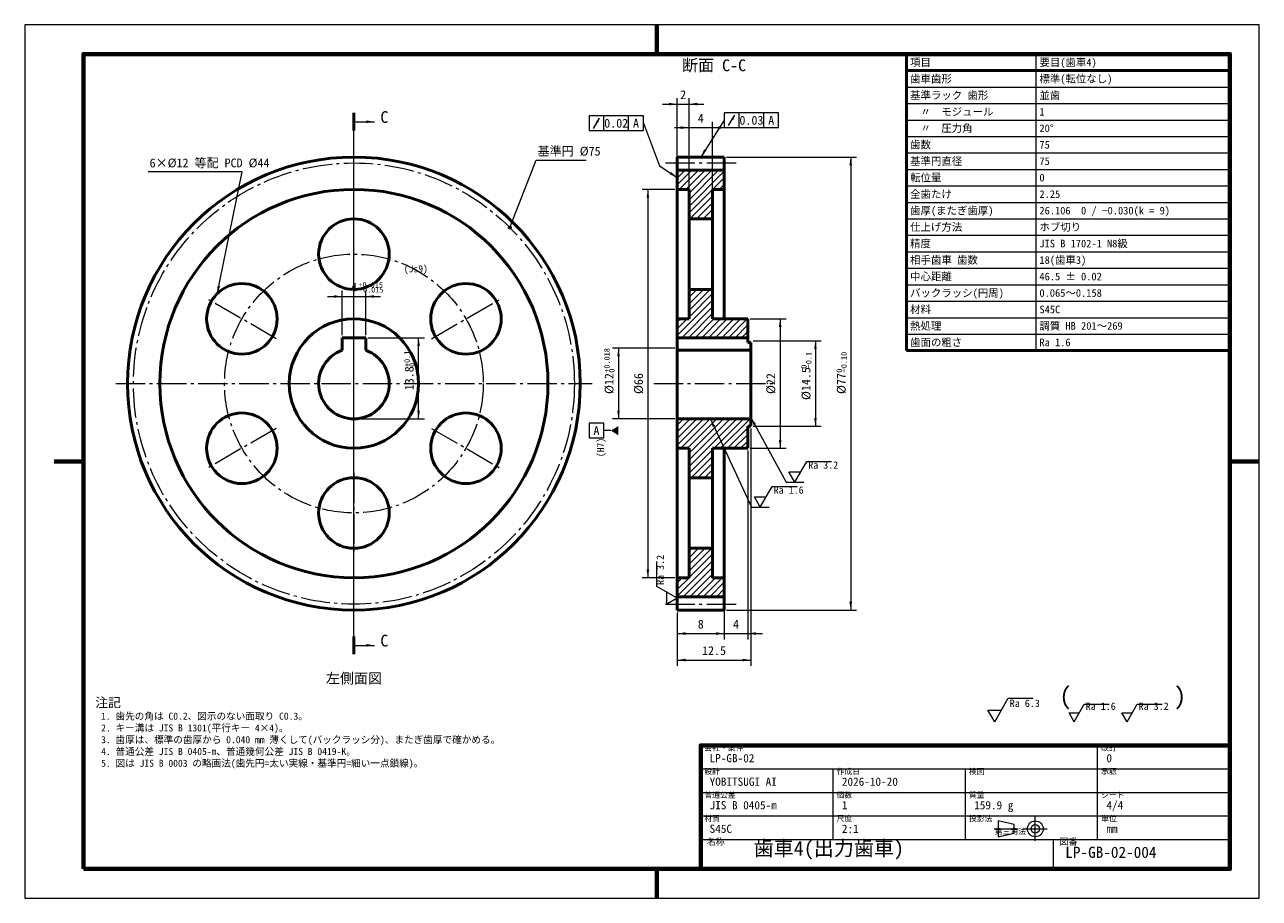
# Model space of a CAD drawing. Header units: millimetres. Extents: x 0 to 420, y 0 to 297.
import ezdxf
from ezdxf.enums import TextEntityAlignment as Align

# ---------------------------------------------------------------- set-up
doc = ezdxf.new("R2010")
doc.units = ezdxf.units.MM
doc.linetypes.add('GB_CENTER', pattern=[14, 10, -1.5, 1, -1.5])
for name, color, linetype, lineweight in [('BORDER', 7, 'Continuous', 70), ('CENTER', 7, 'GB_CENTER', 20), ('CUT', 7, 'Continuous', 50), ('DIM', 7, 'Continuous', 20), ('HATCH', 7, 'Continuous', 13), ('OUTLINE', 7, 'Continuous', 50), ('TEXT', 7, 'Continuous', 20), ('THIN', 7, 'Continuous', 20)]:
    doc.layers.add(name, color=color, linetype=linetype, lineweight=lineweight)
doc.styles.add('JP', font='msgothic.ttc')

msp = doc.modelspace()

# ---------------------------------------------------------------- linework, layer by layer
at = {"layer": 'BORDER'}
for p, q in [((215, 287), (215, 297)), ((10, 148.5), (20, 148.5)), ((410, 148.5), (420, 148.5)), ((215, 0), (215, 10))]:
    msp.add_line(p, q, dxfattribs=at)
for points in [[(20, 10), (410, 10), (410, 287), (20, 287)], [(230, 10), (410, 10), (410, 52), (230, 52)]]:
    msp.add_lwpolyline(points, close=True, dxfattribs=at)
at = {"layer": 'CENTER'}
for p, q in [((112, 86), (112, 264)), ((112, 94), (112, 256)), ((218, 250), (242, 250)), ((112, 205.5), (112, 232.5)), ((85.59, 190.25), (62.2, 203.75)), ((138.41, 190.25), (161.8, 203.75)), ((31, 175), (193, 175)), ((214, 175), (255, 175)), ((85.59, 159.75), (62.2, 146.25)), ((138.41, 159.75), (161.8, 146.25)), ((112, 144.5), (112, 117.5)), ((218, 100), (242, 100)), ((343.8, 19.55), (343.8, 27.65)), ((329.85, 23.6), (337.95, 23.6)), ((339.75, 23.6), (347.85, 23.6))]:
    msp.add_line(p, q, dxfattribs=at)
for radius in [75, 44]:
    msp.add_circle((112, 175), radius, dxfattribs=at)
at = {"layer": 'CUT'}
for p, q in [((112, 261), (112, 267)), ((112, 83), (112, 89))]:
    msp.add_line(p, q, dxfattribs=at)
at = {"layer": 'DIM'}
for p, q in [((217, 270), (231, 270)), ((222, 239.8), (222, 272)), ((226, 239.8), (226, 272)), ((193.45, 261.75), (195.55, 265.25)), ((197, 261), (197, 266)), ((205.46, 261), (205.46, 266)), ((239.45, 262.75), (241.55, 266.25)), ((243, 262), (243, 267)), ((251.46, 262), (251.46, 267)), ((112, 264), (119, 264)), ((210.46, 263.5), (216, 249)), ((221, 262), (239, 262)), ((226, 239.8), (226, 264)), ((238, 264.5), (230, 252)), ((234, 239.8), (234, 264)), ((238.8, 252), (283, 252)), ((281, 252), (281, 98)), ((165.03, 228.03), (174, 251)), ((174, 251), (190.98, 251)), ((216, 249), (222, 245)), ((74, 247), (42, 247)), ((65.49, 205.4), (74, 247)), ((221.2, 241), (210, 241)), ((212, 241), (212, 109)), ((108, 191.4), (108, 206.6)), ((116, 191.4), (116, 206.6)), ((103, 204.6), (121, 204.6)), ((246.8, 197), (259, 197)), ((257, 197), (257, 153)), ((116.8, 190.6), (136, 190.6)), ((134, 163), (134, 190.6)), ((247.8, 189.5), (271, 189.5)), ((269, 189.5), (269, 160.5)), ((221.2, 187), (200, 187)), ((202, 187), (202, 163)), ((112.8, 163), (136, 163)), ((221.2, 163), (200, 163)), ((233.25, 163), (247.25, 133)), ((247, 163.5), (259, 141.5)), ((247, 159.7), (247, 79)), ((247.8, 160.5), (271, 160.5)), ((199.4, 159), (197, 159)), ((238, 152.2), (238, 88)), ((246, 152.2), (246, 88)), ((246.8, 153), (259, 153)), ((262, 141.5), (266.04, 148.5)), ((266.04, 148.5), (274.52, 148.5)), ((262, 141.5), (259.98, 145)), ((259.98, 145), (264.02, 145)), ((250.25, 133), (254.29, 140)), ((254.29, 140), (262.77, 140)), ((259, 141.5), (265, 141.5)), ((250.25, 133), (248.23, 136.5)), ((248.23, 136.5), (252.27, 136.5)), ((247.25, 133), (253.25, 133)), ((215, 106.04), (215, 114.52)), ((221.2, 109), (210, 109)), ((222, 102), (215, 106.04)), ((218.5, 99.98), (218.5, 104.02)), ((222, 102), (218.5, 99.98)), ((222, 97.2), (222, 88)), ((222, 97.2), (222, 79)), ((238, 97.2), (238, 88)), ((238.8, 98), (283, 98)), ((222, 90), (238, 90)), ((233, 90), (251, 90)), ((112, 86), (119, 86)), ((222, 81), (247, 81)), ((330, 60), (334.62, 68)), ((334.62, 68), (343.1, 68)), ((330, 60), (327.69, 64)), ((327.69, 64), (332.31, 64)), ((357, 60), (355.27, 63)), ((355.27, 63), (358.73, 63)), ((357, 60), (360.46, 66)), ((360.46, 66), (368.94, 66)), ((375, 60), (373.27, 63)), ((373.27, 63), (376.73, 63)), ((375, 60), (378.46, 66)), ((378.46, 66), (386.94, 66))]:
    msp.add_line(p, q, dxfattribs=at)
for points in [[(192, 261), (210.46, 261), (210.46, 266), (192, 266)], [(238, 262), (256.46, 262), (256.46, 267), (238, 267)], [(192, 156.5), (197, 156.5), (197, 161.5), (192, 161.5)]]:
    msp.add_lwpolyline(points, close=True, dxfattribs=at)
msp.add_circle((165.03, 228.03), 0.5, dxfattribs=at)
for points in [[(222, 270), (219.2, 269.55), (219.2, 270.45)], [(226, 270), (228.8, 270.45), (228.8, 269.55)], [(195.55, 265.25), (195.11, 263.65), (194.34, 264.11)], [(241.55, 266.25), (241.11, 264.65), (240.34, 265.11)], [(119, 264), (116.2, 263.55), (116.2, 264.45)], [(226, 262), (223.2, 261.55), (223.2, 262.45)], [(234, 262), (236.8, 262.45), (236.8, 261.55)], [(230, 252), (231.13, 254.6), (231.89, 254.12)], [(281, 252), (281.45, 249.2), (280.55, 249.2)], [(222, 245), (219.42, 246.18), (219.92, 246.93)], [(212, 241), (212.45, 238.2), (211.55, 238.2)], [(65.49, 205.4), (65.61, 208.23), (66.5, 208.05)], [(108, 204.6), (105.2, 204.15), (105.2, 205.05)], [(116, 204.6), (118.8, 205.05), (118.8, 204.15)], [(257, 197), (257.45, 194.2), (256.55, 194.2)], [(134, 190.6), (134.45, 187.8), (133.55, 187.8)], [(269, 189.5), (269.45, 186.7), (268.55, 186.7)], [(202, 187), (202.45, 184.2), (201.55, 184.2)], [(134, 163), (133.55, 165.8), (134.45, 165.8)], [(202, 163), (201.55, 165.8), (202.45, 165.8)], [(202, 157.4), (202, 160.6), (199.4, 159)], [(233.25, 163), (234.84, 160.65), (234.03, 160.27)], [(247, 163.5), (248.74, 161.26), (247.95, 160.83)], [(269, 160.5), (268.55, 163.3), (269.45, 163.3)], [(257, 153), (256.55, 155.8), (257.45, 155.8)], [(212, 109), (211.55, 111.8), (212.45, 111.8)], [(281, 98), (280.55, 100.8), (281.45, 100.8)], [(222, 90), (224.8, 90.45), (224.8, 89.55)], [(238, 90), (235.2, 89.55), (235.2, 90.45)], [(238, 90), (235.2, 89.55), (235.2, 90.45)], [(246, 90), (248.8, 90.45), (248.8, 89.55)], [(119, 86), (116.2, 85.55), (116.2, 86.45)], [(222, 81), (224.8, 81.45), (224.8, 80.55)], [(247, 81), (244.2, 80.55), (244.2, 81.45)]]:
    msp.add_solid(points, dxfattribs=at)
at = {"layer": 'HATCH'}
for p, q in [((222, 242.56), (226.94, 247.5)), ((222, 244.83), (224.67, 247.5)), ((222, 247.09), (222.41, 247.5)), ((222.7, 241), (229.2, 247.5)), ((224.96, 241), (231.46, 247.5)), ((226, 237.51), (235.99, 247.5)), ((226, 239.78), (233.72, 247.5)), ((226, 235.25), (238, 247.25)), ((234.01, 241), (238, 244.99)), ((226, 232.99), (234, 240.99)), ((236.28, 241), (238, 242.72)), ((226.28, 231), (234, 238.72)), ((228.54, 231), (234, 236.46)), ((230.8, 231), (234, 234.2)), ((233.06, 231), (234, 231.94)), ((226, 199.85), (233.15, 207)), ((226, 202.11), (230.89, 207)), ((226, 204.38), (228.62, 207)), ((226, 206.64), (226.36, 207)), ((222, 191.33), (234, 203.33)), ((226, 197.59), (234, 205.59)), ((223.54, 190.6), (234, 201.06)), ((225.8, 190.6), (234, 198.8)), ((222, 193.59), (225.41, 197)), ((222, 195.85), (223.15, 197)), ((228.06, 190.6), (234.46, 197)), ((230.33, 190.6), (236.73, 197)), ((232.59, 190.6), (238.99, 197)), ((234.85, 190.6), (241.25, 197)), ((237.11, 190.6), (243.51, 197)), ((239.38, 190.6), (245.78, 197)), ((241.64, 190.6), (246, 194.96)), ((243.9, 190.6), (246, 192.7)), ((222, 154.08), (230.92, 163)), ((222, 156.34), (228.66, 163)), ((222, 158.6), (226.4, 163)), ((222, 160.86), (224.14, 163)), ((223.19, 153), (233.19, 163)), ((225.45, 153), (235.45, 163)), ((226, 146.76), (242.24, 163)), ((226, 149.03), (239.97, 163)), ((226, 151.29), (237.71, 163)), ((234.5, 153), (244.5, 163)), ((236.76, 153), (246.76, 163)), ((239.03, 153), (246, 159.97)), ((246.53, 160.5), (247, 160.97)), ((241.29, 153), (246, 157.71)), ((243.55, 153), (246, 155.45)), ((226, 144.5), (234, 152.5)), ((245.81, 153), (246, 153.19)), ((226.76, 143), (234, 150.24)), ((229.03, 143), (234, 147.97)), ((231.29, 143), (234, 145.71)), ((233.55, 143), (234, 143.45)), ((226, 111.28), (233.72, 119)), ((226, 113.54), (231.46, 119)), ((226, 115.8), (229.2, 119)), ((226, 118.06), (226.94, 119)), ((222, 102.75), (234, 114.75)), ((226, 109.01), (234, 117.01)), ((224.01, 102.5), (234, 112.49)), ((226.28, 102.5), (234, 110.22)), ((222, 105.01), (225.99, 109)), ((222, 107.28), (223.72, 109)), ((228.54, 102.5), (235.04, 109)), ((230.8, 102.5), (237.3, 109)), ((233.06, 102.5), (238, 107.44)), ((235.33, 102.5), (238, 105.17)), ((237.59, 102.5), (238, 102.91))]:
    msp.add_line(p, q, dxfattribs=at)
at = {"layer": 'OUTLINE'}
for p, q in [((300, 287), (410, 287)), ((300, 287), (300, 186.2)), ((410, 287), (410, 186.2)), ((300, 281.4), (410, 281.4)), ((222, 252), (238, 252)), ((222, 241), (222, 252)), ((238, 241), (238, 252)), ((222, 247.5), (238, 247.5)), ((112, 241), (112, 241)), ((226, 241), (222, 241)), ((226, 231), (226, 241)), ((234, 231), (234, 241)), ((238, 241), (234, 241)), ((226, 231), (234, 231)), ((226, 197), (226, 207)), ((226, 207), (234, 207)), ((234, 197), (234, 207)), ((112, 197), (112, 197)), ((222, 190.6), (222, 197)), ((226, 197), (222, 197)), ((238, 197), (234, 197)), ((238, 197), (246, 197)), ((246, 190.6), (246, 197)), ((108, 186.31), (108, 190.6)), ((108, 190.6), (116, 190.6)), ((116, 186.31), (116, 190.6)), ((222, 186.31), (222, 190.6)), ((246, 190.6), (222, 190.6)), ((246, 188.94), (246, 190.6)), ((222, 186.31), (247, 186.31)), ((246, 188.94), (247, 188.94)), ((247, 186.31), (247, 188.94)), ((300, 186.2), (410, 186.2)), ((46, 175), (46, 175)), ((90, 175), (90, 175)), ((134, 175), (134, 175)), ((178, 175), (178, 175)), ((222, 163), (247, 163)), ((222, 153), (222, 163)), ((246, 153), (246, 160.5)), ((246, 160.5), (247, 160.5)), ((247, 160.5), (247, 163)), ((112, 153), (112, 153)), ((226, 153), (222, 153)), ((226, 143), (226, 153)), ((234, 143), (234, 153)), ((238, 153), (234, 153)), ((238, 153), (246, 153)), ((226, 143), (234, 143)), ((226, 119), (234, 119)), ((226, 109), (226, 119)), ((234, 109), (234, 119)), ((112, 109), (112, 109)), ((226, 109), (222, 109)), ((222, 98), (222, 109)), ((238, 109), (234, 109)), ((238, 98), (238, 109)), ((222, 102.5), (238, 102.5)), ((222, 98), (238, 98))]:
    msp.add_line(p, q, dxfattribs=at)
for points in [[(222, 241), (222, 240.84), (222, 240.58), (222, 240.11), (222, 239.43), (222, 238.64), (222, 237.57), (222, 236.38), (222, 235.02), (222, 233.43), (222, 231.75), (222, 229.84), (222, 227.81), (222, 225.64), (222, 223.28), (222, 220.83), (222, 218.21), (222, 215.48), (222, 212.66), (222, 209.68), (222, 206.65), (222, 203.5), (222, 200.27), (222, 197)], [(238, 241), (238, 240.84), (238, 240.58), (238, 240.11), (238, 239.43), (238, 238.64), (238, 237.57), (238, 236.38), (238, 235.02), (238, 233.43), (238, 231.75), (238, 229.84), (238, 227.81), (238, 225.64), (238, 223.28), (238, 220.83), (238, 218.21), (238, 215.48), (238, 212.66), (238, 209.68), (238, 206.65), (238, 203.5), (238, 200.27), (238, 197)], [(226, 207), (226, 207.18), (226, 207.49), (226, 208.03), (226, 208.81), (226, 209.7), (226, 210.86), (226, 212.11), (226, 213.5), (226, 215.01), (226, 216.56), (226, 218.19), (226, 219.81), (226, 221.44), (226, 222.99), (226, 224.5), (226, 225.89), (226, 227.14), (226, 228.3), (226, 229.19), (226, 229.97), (226, 230.51), (226, 230.82), (226, 231)], [(234, 231), (234, 230.82), (234, 230.51), (234, 229.97), (234, 229.19), (234, 228.3), (234, 227.14), (234, 225.89), (234, 224.5), (234, 222.99), (234, 221.44), (234, 219.81), (234, 218.19), (234, 216.56), (234, 215.01), (234, 213.5), (234, 212.11), (234, 210.86), (234, 209.7), (234, 208.81), (234, 208.03), (234, 207.49), (234, 207.18), (234, 207)], [(222, 163), (222, 163.15), (222, 163.39), (222, 163.83), (222, 164.45), (222, 165.17), (222, 166.11), (222, 167.13), (222, 168.28), (222, 169.54), (222, 170.86), (222, 172.27), (222, 173.7), (222, 175.15), (222, 176.6), (222, 178.04), (222, 179.42), (222, 180.73), (222, 181.99), (222, 183.08), (222, 184.11), (222, 184.98), (222, 185.69), (222, 186.31)], [(247, 163), (247, 163.15), (247, 163.39), (247, 163.83), (247, 164.45), (247, 165.17), (247, 166.11), (247, 167.13), (247, 168.28), (247, 169.54), (247, 170.86), (247, 172.27), (247, 173.7), (247, 175.15), (247, 176.6), (247, 178.04), (247, 179.42), (247, 180.73), (247, 181.99), (247, 183.08), (247, 184.11), (247, 184.98), (247, 185.69), (247, 186.31)], [(246, 160.5), (246, 159.9), (246, 159.32), (246, 158.76), (246, 158.23), (246, 157.7), (246, 157.22), (246, 156.75), (246, 156.31), (246, 155.9), (246, 155.5), (246, 155.14), (246, 154.81), (246, 154.49), (246, 154.22), (246, 153.96), (246, 153.74), (246, 153.55), (246, 153.38), (246, 153.25), (246, 153.14), (246, 153.07), (246, 153.02), (246, 153)], [(222, 153), (222, 149.73), (222, 146.5), (222, 143.35), (222, 140.32), (222, 137.34), (222, 134.52), (222, 131.79), (222, 129.17), (222, 126.72), (222, 124.36), (222, 122.19), (222, 120.16), (222, 118.25), (222, 116.57), (222, 114.98), (222, 113.62), (222, 112.43), (222, 111.36), (222, 110.57), (222, 109.89), (222, 109.42), (222, 109.16), (222, 109)], [(238, 153), (238, 149.73), (238, 146.5), (238, 143.35), (238, 140.32), (238, 137.34), (238, 134.52), (238, 131.79), (238, 129.17), (238, 126.72), (238, 124.36), (238, 122.19), (238, 120.16), (238, 118.25), (238, 116.57), (238, 114.98), (238, 113.62), (238, 112.43), (238, 111.36), (238, 110.57), (238, 109.89), (238, 109.42), (238, 109.16), (238, 109)], [(226, 143), (226, 142.82), (226, 142.51), (226, 141.97), (226, 141.19), (226, 140.3), (226, 139.14), (226, 137.89), (226, 136.5), (226, 134.99), (226, 133.44), (226, 131.81), (226, 130.19), (226, 128.56), (226, 127.01), (226, 125.5), (226, 124.11), (226, 122.86), (226, 121.7), (226, 120.81), (226, 120.03), (226, 119.49), (226, 119.18), (226, 119)], [(234, 143), (234, 142.82), (234, 142.51), (234, 141.97), (234, 141.19), (234, 140.3), (234, 139.14), (234, 137.89), (234, 136.5), (234, 134.99), (234, 133.44), (234, 131.81), (234, 130.19), (234, 128.56), (234, 127.01), (234, 125.5), (234, 124.11), (234, 122.86), (234, 121.7), (234, 120.81), (234, 120.03), (234, 119.49), (234, 119.18), (234, 119)]]:
    msp.add_lwpolyline(points, dxfattribs=at)
for centre, radius in [((112, 175), 77), ((112, 219), 12), ((73.89, 197), 12), ((150.11, 197), 12), ((73.89, 153), 12), ((150.11, 153), 12), ((112, 131), 12)]:
    msp.add_circle(centre, radius, dxfattribs=at)
for radius, start, end in [(66, 90, 180), (66, 0, 90), (22, 90, 180), (22, 0, 90), (12, 109.4712, 70.5288), (66, 180, -90), (22, 180, -90), (66, -90, 0), (22, -90, 0)]:
    msp.add_arc((112, 175), radius, start, end, dxfattribs=at)
at = {"layer": 'THIN'}
for p, q in [((344, 287), (344, 186.2)), ((300, 275.8), (410, 275.8)), ((300, 270.2), (410, 270.2)), ((300, 264.6), (410, 264.6)), ((300, 259), (410, 259)), ((300, 253.4), (410, 253.4)), ((300, 247.8), (410, 247.8)), ((300, 242.2), (410, 242.2)), ((300, 236.6), (410, 236.6)), ((300, 231), (410, 231)), ((300, 225.4), (410, 225.4)), ((300, 219.8), (410, 219.8)), ((300, 214.2), (410, 214.2)), ((300, 208.6), (410, 208.6)), ((300, 203), (410, 203)), ((300, 197.4), (410, 197.4)), ((300, 191.8), (410, 191.8)), ((365, 44), (365, 52)), ((230, 44), (410, 44)), ((275, 36), (275, 44)), ((320, 36), (320, 44)), ((365, 36), (365, 44)), ((230, 36), (410, 36)), ((275, 28), (275, 36)), ((320, 28), (320, 36)), ((365, 28), (365, 36)), ((230, 28), (410, 28)), ((275, 20), (275, 28)), ((320, 20), (320, 28)), ((365, 20), (365, 28)), ((230, 20), (410, 20)), ((350, 10), (350, 20))]:
    msp.add_line(p, q, dxfattribs=at)
for points in [[(0, 0), (420, 0), (420, 297), (0, 297)], [(331.2, 20.9), (336.6, 22.16), (336.6, 25.04), (331.2, 26.3)]]:
    msp.add_lwpolyline(points, close=True, dxfattribs=at)
for radius in [2.7, 1.44]:
    msp.add_circle((343.8, 23.6), radius, dxfattribs=at)

# ---------------------------------------------------------------- texts
at = {"layer": 'DIM', "style": 'JP'}
for s, p in [('2', (224, 270.8)), ('4', (230, 262.8)), ('4', (112, 205.4)), ('8', (230, 90.8)), ('4', (242, 90.8)), ('12.5', (234.5, 81.8))]:
    msp.add_text(s, height=3, dxfattribs=at).set_placement(p, align=Align.BOTTOM_CENTER)
for s, p in [('0.02', (201.23, 263.5)), ('A', (207.96, 263.5)), ('0.03', (247.23, 264.5)), ('A', (253.96, 264.5)), ('A', (194.5, 159))]:
    msp.add_text(s, height=3, dxfattribs=at).set_placement(p, align=Align.MIDDLE_CENTER)
for s, height, p in [('基準円 Ø75', 3, (174.5, 251.6)), ('6×Ø12 等配 PCD Ø44', 3, (42.5, 247.6)), ('(Js9)', 2.4, (129, 212.1)), ('+0.015', 1.86, (113.54, 207.05)), ('−0.015', 1.86, (113.54, 205.4)), ('Ra 3.2', 2.5, (266.54, 145.3)), ('Ra 1.6', 2.5, (254.79, 136.8)), ('Ra 6.3', 2.5, (335.12, 64.3)), ('Ra 1.6', 2.5, (360.96, 63.3)), ('Ra 3.2', 2.5, (378.96, 63.3))]:
    msp.add_text(s, height=height, dxfattribs=at).set_placement(p, align=Align.BOTTOM_LEFT)
for s, height, p in [('+0.1', 1.86, (131.55, 180.63)), ('+0.018', 1.86, (199.55, 178.68)), ('−0.10', 1.86, (280.2, 178.68)), ('0', 1.86, (133.2, 180.63)), ('0', 1.86, (266.55, 180.03)), ('−0.1', 1.86, (268.2, 180.03)), ('0', 1.86, (201.2, 178.68)), ('0', 1.86, (278.55, 178.68)), ('(H7)', 2.4, (197.8, 150)), ('Ra 3.2', 2.5, (218.2, 106.54))]:
    msp.add_text(s, height=height, rotation=90, dxfattribs=at).set_placement(p, align=Align.BOTTOM_LEFT)
for s, p in [('13.8', (133.2, 176.8)), ('Ø12', (201.2, 175)), ('Ø66', (211.2, 175)), ('Ø22', (256.2, 175)), ('Ø14.5', (268.2, 175)), ('Ø77', (280.2, 175))]:
    msp.add_text(s, height=3, rotation=90, dxfattribs=at).set_placement(p, align=Align.BOTTOM_CENTER)
at = {"layer": 'TEXT', "style": 'JP'}
for s, height, p in [('断面 C-C', 4, (234.5, 280)), ('左側面図', 3.5, (112, 72))]:
    msp.add_text(s, height=height, dxfattribs=at).set_placement(p, align=Align.BOTTOM_CENTER)
for s, p in [('項目', (301.2, 284.2)), ('要目(歯車4)', (345.2, 284.2)), ('歯車歯形', (301.2, 278.6)), ('標準(転位なし)', (345.2, 278.6)), ('基準ラック 歯形', (301.2, 273)), ('並歯', (345.2, 273)), ('  〃  モジュール', (301.2, 267.4)), ('1', (345.2, 267.4)), ('  〃  圧力角', (301.2, 261.8)), ('20°', (345.2, 261.8)), ('歯数', (301.2, 256.2)), ('75', (345.2, 256.2)), ('基準円直径', (301.2, 250.6)), ('75', (345.2, 250.6)), ('転位量', (301.2, 245)), ('0', (345.2, 245)), ('全歯たけ', (301.2, 239.4)), ('2.25', (345.2, 239.4)), ('歯厚(またぎ歯厚)', (301.2, 233.8)), ('26.106  0 / −0.030(k = 9)', (345.2, 233.8)), ('仕上げ方法', (301.2, 228.2)), ('ホブ切り', (345.2, 228.2)), ('精度', (301.2, 222.6)), ('JIS B 1702-1 N8級', (345.2, 222.6)), ('相手歯車 歯数', (301.2, 217)), ('18(歯車3)', (345.2, 217)), ('中心距離', (301.2, 211.4)), ('46.5 ± 0.02', (345.2, 211.4)), ('バックラッシ(円周)', (301.2, 205.8)), ('0.065〜0.158', (345.2, 205.8)), ('材料', (301.2, 200.2)), ('S45C', (345.2, 200.2)), ('熱処理', (301.2, 194.6)), ('調質 HB 201〜269', (345.2, 194.6)), ('歯面の粗さ', (301.2, 189)), ('Ra 1.6', (345.2, 189))]:
    msp.add_text(s, height=2.6, dxfattribs=at).set_placement(p, align=Align.MIDDLE_LEFT)
for s, height, p in [('C', 4, (121, 262.4)), ('C', 4, (121, 84.4)), ('(', 6, (352, 64)), (')', 6, (391, 64)), ('注記', 3.2, (24, 64)), ('1. 歯先の角は C0.2、図示のない面取り C0.3。', 2.4, (26, 60)), ('2. キー溝は JIS B 1301(平行キー 4×4)。', 2.4, (26, 56)), ('3. 歯厚は、標準の歯厚から 0.040 mm 薄くして(バックラッシ分)、またぎ歯厚で確かめる。', 2.4, (26, 52)), ('4. 普通公差 JIS B 0405-m、普通幾何公差 JIS B 0419-K。', 2.4, (26, 48)), ('会社・案件', 1.9, (231.2, 49.6)), ('改訂', 1.9, (366.2, 49.6)), ('5. 図は JIS B 0003 の略画法(歯先円=太い実線・基準円=細い一点鎖線)。', 2.4, (26, 44)), ('LP-GB-02', 2.8, (233, 45.4)), ('0', 2.8, (368, 45.4)), ('設計', 1.9, (231.2, 41.6)), ('作成日', 1.9, (276.2, 41.6)), ('検図', 1.9, (321.2, 41.6)), ('承認', 1.9, (366.2, 41.6)), ('YOBITSUGI AI', 2.8, (233, 37.4)), ('2026-10-20', 2.8, (278, 37.4)), ('普通公差', 1.9, (231.2, 33.6)), ('個数', 1.9, (276.2, 33.6)), ('質量', 1.9, (321.2, 33.6)), ('シート', 1.9, (366.2, 33.6)), ('JIS B 0405-m', 2.8, (233, 29.4)), ('1', 2.8, (278, 29.4)), ('159.9 g', 2.8, (323, 29.4)), ('4/4', 2.8, (368, 29.4)), ('材質', 1.9, (231.2, 25.6)), ('尺度', 1.9, (276.2, 25.6)), ('投影法', 1.9, (321.2, 25.6)), ('単位', 1.9, (366.2, 25.6)), ('S45C', 2.8, (233, 21.4)), ('2:1', 2.8, (278, 21.4)), ('第三角法', 1.9, (330, 21.2)), ('mm', 2.8, (368, 21.4)), ('名称', 2.2, (232, 17.5)), ('歯車4(出力歯車)', 5, (248, 13)), ('図番', 2.2, (352, 17.5)), ('LP-GB-02-004', 3.8, (354, 12.6))]:
    msp.add_text(s, height=height, dxfattribs=at).set_placement(p, align=Align.BOTTOM_LEFT)

doc.saveas('drawing.dxf')
